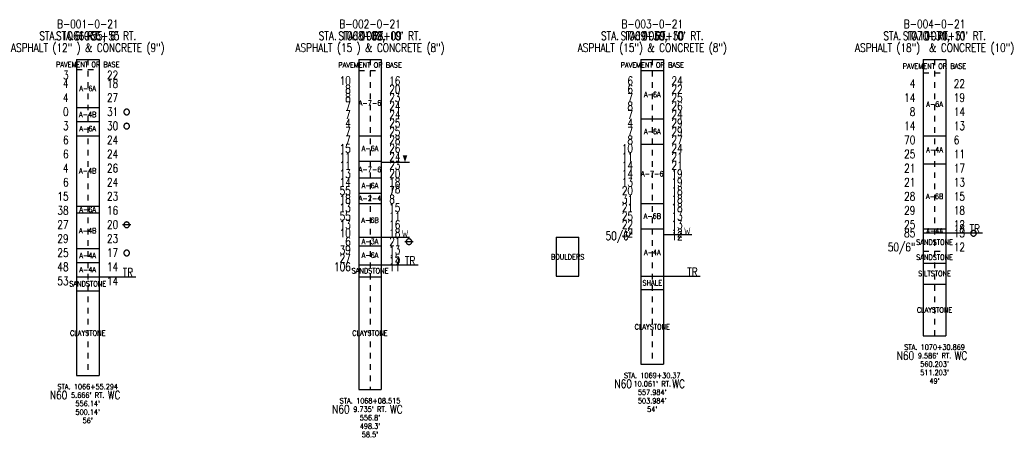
# Model space of a CAD drawing. Extents: x -1.2 to 16.2, y -0.8 to 6.6.
import ezdxf
from ezdxf.enums import TextEntityAlignment as Align

# ---------------------------------------------------------------- set-up
doc = ezdxf.new("R2010")
doc.units = 0
doc.linetypes.add('Dash', pattern=[0.12, 0.08, -0.04])
doc.linetypes.add('Solid', pattern=[0])
doc.layers.get('0').update_dxf_attribs({"linetype": 'Solid'})
for name, color, linetype in [('GT_PROJECT_CELLS', 7, 'Solid'), ('GT_PROJECT_SOIL_BORING', 7, 'Solid'), ('GT_PROJECT_TEXT', 7, 'Solid'), ('GT_PROJECT_TEXT_2', 7, 'Solid'), ('GT_PROJECT_TEXT_3', 7, 'Solid'), ('SC_SCRATCH1', 7, 'Solid'), ('SC_SCRATCH11', 7, 'Solid'), ('SC_SCRATCH2', 7, 'Solid'), ('SC_SCRATCH3', 7, 'Solid'), ('SC_SCRATCH4', 7, 'Solid'), ('SC_SCRATCH5', 7, 'Solid'), ('SC_SCRATCH6', 7, 'Solid'), ('SC_SCRATCH9', 7, 'Solid')]:
    doc.layers.add(name, color=color, linetype=linetype)
doc.styles.add('ROMAND', font='romand', dxfattribs={"height": 1})

# ---------------------------------------------------------------- blocks, each defined once
blk = doc.blocks.new('DGRFC_LINE_CIRCLE')
at = {"color": 7, "linetype": 'Solid'}
for points in [[(0.75, 0), (-0.75, 0)], [(0, -0.5), (0.04, -0.5), (0.08, -0.49), (0.12, -0.49), (0.15, -0.48), (0.19, -0.46), (0.23, -0.45), (0.26, -0.43), (0.29, -0.4), (0.32, -0.38), (0.35, -0.35), (0.38, -0.32), (0.4, -0.29), (0.43, -0.26), (0.45, -0.23), (0.46, -0.19), (0.48, -0.15), (0.49, -0.12), (0.49, -0.08), (0.5, -0.04), (0.5, 0), (0.5, 0.04), (0.49, 0.08), (0.49, 0.12), (0.48, 0.15), (0.46, 0.19), (0.45, 0.23), (0.43, 0.26), (0.4, 0.29), (0.38, 0.32), (0.35, 0.35), (0.32, 0.38), (0.29, 0.4), (0.26, 0.43), (0.23, 0.45), (0.19, 0.46), (0.15, 0.48), (0.12, 0.49), (0.08, 0.49), (0.04, 0.5), (0, 0.5), (-0.04, 0.5), (-0.08, 0.49), (-0.12, 0.49), (-0.15, 0.48), (-0.19, 0.46), (-0.23, 0.45), (-0.26, 0.43), (-0.29, 0.4), (-0.32, 0.38), (-0.35, 0.35), (-0.38, 0.32), (-0.4, 0.29), (-0.43, 0.26), (-0.45, 0.23), (-0.46, 0.19), (-0.48, 0.15), (-0.49, 0.12), (-0.49, 0.08), (-0.5, 0.04), (-0.5, 0), (-0.5, -0.04), (-0.49, -0.08), (-0.49, -0.12), (-0.48, -0.15), (-0.46, -0.19), (-0.45, -0.23), (-0.43, -0.26), (-0.4, -0.29), (-0.38, -0.32), (-0.35, -0.35), (-0.32, -0.38), (-0.29, -0.4), (-0.26, -0.43), (-0.23, -0.45), (-0.19, -0.46), (-0.15, -0.48), (-0.12, -0.49), (-0.08, -0.49), (-0.04, -0.5), (0, -0.5)]]:
    blk.add_lwpolyline(points, dxfattribs=at)
blk = doc.blocks.new('DGRFC_CIRCLE')
at = {"color": 7, "linetype": 'Solid'}
blk.add_lwpolyline([(0, -0.5), (0.04, -0.5), (0.08, -0.49), (0.12, -0.49), (0.15, -0.48), (0.19, -0.46), (0.23, -0.45), (0.26, -0.43), (0.29, -0.4), (0.32, -0.38), (0.35, -0.35), (0.38, -0.32), (0.4, -0.29), (0.43, -0.26), (0.45, -0.23), (0.46, -0.19), (0.48, -0.15), (0.49, -0.12), (0.49, -0.08), (0.5, -0.04), (0.5, 0), (0.5, 0.04), (0.49, 0.08), (0.49, 0.12), (0.48, 0.15), (0.46, 0.19), (0.45, 0.23), (0.43, 0.26), (0.4, 0.29), (0.38, 0.32), (0.35, 0.35), (0.32, 0.38), (0.29, 0.4), (0.26, 0.43), (0.23, 0.45), (0.19, 0.46), (0.15, 0.48), (0.12, 0.49), (0.08, 0.49), (0.04, 0.5), (0, 0.5), (-0.04, 0.5), (-0.08, 0.49), (-0.12, 0.49), (-0.15, 0.48), (-0.19, 0.46), (-0.23, 0.45), (-0.26, 0.43), (-0.29, 0.4), (-0.32, 0.38), (-0.35, 0.35), (-0.38, 0.32), (-0.4, 0.29), (-0.43, 0.26), (-0.45, 0.23), (-0.46, 0.19), (-0.48, 0.15), (-0.49, 0.12), (-0.49, 0.08), (-0.5, 0.04), (-0.5, 0), (-0.5, -0.04), (-0.49, -0.08), (-0.49, -0.12), (-0.48, -0.15), (-0.46, -0.19), (-0.45, -0.23), (-0.43, -0.26), (-0.4, -0.29), (-0.38, -0.32), (-0.35, -0.35), (-0.32, -0.38), (-0.29, -0.4), (-0.26, -0.43), (-0.23, -0.45), (-0.19, -0.46), (-0.15, -0.48), (-0.12, -0.49), (-0.08, -0.49), (-0.04, -0.5), (0, -0.5)], dxfattribs=at)
blk = doc.blocks.new('DGRFC_OHDOT$FREE$WATER')
at = {"color": 7}
for points in [[(-0.035, 0.08), (-0.0193, 0), (-0.035, 0.08), (-0.0151, 0.0142)], [(-0.035, 0.08), (-0.0151, 0.0142), (-0.035, 0.08), (-0.028, 0.08)], [(-0.0193, 0), (-0.0123, 0), (-0.0193, 0), (0, 0.0415)], [(-0.0193, 0), (0, 0.0415), (-0.0193, 0), (-0.0151, 0.0142)], [(0, 0.0415), (-0.0035, 0.0533), (0, 0.0415), (-0.0151, 0.0142)], [(0.0151, 0.0142), (0.0035, 0.0533), (0.0151, 0.0142), (-0.0035, 0.0533)], [(0, 0.0415), (0.0151, 0.0142), (0, 0.0415), (-0.0035, 0.0533)], [(0, 0.0415), (0.0123, 0), (0, 0.0415), (0.0193, 0)], [(0, 0.0415), (0.0193, 0), (0, 0.0415), (0.0151, 0.0142)], [(0.035, 0.08), (0.028, 0.08), (0.035, 0.08), (0.0151, 0.0142)], [(0.0193, 0), (0.035, 0.08), (0.0193, 0), (0.0151, 0.0142)]]:
    blk.add_solid(points, dxfattribs=at)
blk = doc.blocks.new('DGRFC_OHDOT$WTLEV2')
at = {"color": 7}
blk.add_solid([(0, 0), (0.04, 0.12), (0, 0), (-0.04, 0.12)], dxfattribs=at)

msp = doc.modelspace()

# ---------------------------------------------------------------- linework, layer by layer
at = {"layer": 'GT_PROJECT_CELLS', "color": 7, "linetype": 'Solid'}
for points in [[(5.2, 4.03), (5.7, 4.03)], [(5.2, 2.7), (5.7, 2.7)], [(10.2, 2.75), (10.7, 2.75)]]:
    msp.add_lwpolyline(points, dxfattribs=at)
at = {"layer": 'GT_PROJECT_SOIL_BORING', "color": 7, "linetype": 'Solid'}
for points in [[(-0.2, 5.85), (0.2, 5.85)], [(-0.2, 5.85), (-0.2, 0.25)], [(0.2, 5.85), (0.2, 0.25)], [(4.8, 5.85), (5.2, 5.85)], [(4.8, 5.85), (4.8, 0)], [(5.2, 5.85), (5.2, 0)], [(9.8, 5.85), (10.2, 5.85)], [(9.8, 5.85), (9.8, 0.45)], [(10.2, 5.85), (10.2, 0.45)], [(14.8, 5.85), (15.2, 5.85)], [(14.8, 5.85), (14.8, 0.95)], [(15.2, 5.85), (15.2, 0.95)], [(9.8, 5.658), (10.2, 5.658)], [(-0.2, 5), (0.2, 5)], [(-0.2, 4.75), (0.2, 4.75)], [(9.8, 4.8), (10.2, 4.8)], [(-0.2, 4.5), (0.2, 4.5)], [(4.8, 4.5), (5.2, 4.5)], [(14.8, 4.5), (15.2, 4.5)], [(9.8, 4.35), (10.2, 4.35)], [(4.8, 4.05), (5.2, 4.05)], [(14.8, 4), (15.2, 4)], [(4.8, 3.75), (5.2, 3.75)], [(4.8, 3.48), (5.2, 3.48)], [(-0.2, 3.25), (0.2, 3.25)], [(4.8, 3.3), (5.2, 3.3)], [(9.8, 3.3), (10.2, 3.3)], [(-0.2, 3.131), (0.2, 3.131)], [(9.8, 2.85), (10.2, 2.85)], [(14.8, 2.85), (15.2, 2.85)], [(4.8, 2.7), (5.2, 2.7)], [(14.8, 2.775), (15.2, 2.775)], [(-0.2, 2.5), (0.2, 2.5)], [(4.8, 2.55), (5.2, 2.55)], [(-0.2, 2.25), (0.2, 2.25)], [(4.8, 2.21), (5.2, 2.21)], [(14.8, 2.24), (15.2, 2.24)], [(-0.2, 2), (0.2, 2)], [(4.8, 2), (5.2, 2)], [(9.8, 2.01), (10.2, 2.01)], [(-0.2, 1.75), (0.2, 1.75)], [(9.8, 1.77), (10.2, 1.77)], [(14.8, 1.87), (15.2, 1.87)], [(14.8, 0.95), (15.2, 0.95)], [(9.8, 0.45), (10.2, 0.45)], [(-0.2, 0.25), (0.2, 0.25)], [(4.8, 0), (5.2, 0)]]:
    msp.add_lwpolyline(points, dxfattribs=at)
at = {"layer": 'GT_PROJECT_SOIL_BORING', "color": 7, "linetype": 'Dash'}
for points in [[(-0.2, 5.675), (0.2, 5.675)], [(4.8, 5.658), (5.2, 5.658)], [(14.8, 5.617), (15.2, 5.617)], [(14.8, 2.45), (15.2, 2.45)]]:
    msp.add_lwpolyline(points, dxfattribs=at)
at = {"layer": 'GT_PROJECT_TEXT', "color": 7, "linetype": 'Solid'}
for points in [[(15.2, 2.775), (15.85, 2.775)], [(5.2, 2.21), (5.85, 2.21)], [(0.2, 2), (0.85, 2)], [(10.2, 2.01), (10.85, 2.01)]]:
    msp.add_lwpolyline(points, dxfattribs=at)
at = {"layer": 'SC_SCRATCH11', "color": 7, "linetype": 'Solid'}
for points in [[(8.3, 2.7), (8.3, 2.01)], [(8.3, 2.7), (8.7, 2.7)], [(8.7, 2.01), (8.7, 2.7)], [(8.3, 2.01), (8.7, 2.01)]]:
    msp.add_lwpolyline(points, dxfattribs=at)
at = {"layer": 'SC_SCRATCH4', "color": 7, "linetype": 'Dash'}
for points in [[(0, 5.85), (0, 0.25)], [(5, 5.85), (5, 0)], [(10, 5.85), (10, 0.45)], [(15, 5.85), (15, 0.95)]]:
    msp.add_lwpolyline(points, dxfattribs=at)

# ---------------------------------------------------------------- block references
at = {"layer": 'GT_PROJECT_CELLS'}
for name, p, xscale, yscale in [('DGRFC_CIRCLE', (0.69, 4.92), 0.100000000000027, 0.100000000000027), ('DGRFC_CIRCLE', (0.69, 4.67), 0.100000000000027, 0.100000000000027), ('DGRFC_LINE_CIRCLE', (0.69, 2.92), 0.1, 0.1), ('DGRFC_OHDOT$FREE$WATER', (5.62, 2.7), 1.5, 1.5), ('DGRFC_OHDOT$FREE$WATER', (10.62, 2.75), 1.5, 1.5), ('DGRFC_CIRCLE', (15.69, 2.77), 0.100000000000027, 0.100000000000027), ('DGRFC_LINE_CIRCLE', (5.69, 2.62), 0.1, 0.1), ('DGRFC_CIRCLE', (0.69, 2.42), 0.100000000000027, 0.100000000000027)]:
    msp.add_blockref(name, p, dxfattribs=dict(at, xscale=xscale, yscale=yscale))
msp.add_blockref('DGRFC_OHDOT$WTLEV2', (5.62, 4.03), dxfattribs=at)

# ---------------------------------------------------------------- texts
at = {"layer": 'GT_PROJECT_TEXT', "color": 7, "style": 'ROMAND', "width": 0.78}
for s, p in [('B-001-0-21', (0, 6.48)), ('B-002-0-21', (5, 6.48)), ('B-003-0-21', (10, 6.48)), ('B-004-0-21', (15, 6.48)), ('ASPHALT (12" ) & CONCRETE (9")', (0, 6.06)), ('ASPHALT (15 ) & CONCRETE (8")', (5, 6.06)), ('ASPHALT (15") & CONCRETE (8")', (10, 6.06)), ('ASPHALT (18")  & CONCRETE (10")', (15, 6.06))]:
    msp.add_text(s, height=0.1488, dxfattribs=at).set_placement(p, align=Align.MIDDLE_CENTER)
at = {"layer": 'GT_PROJECT_TEXT_2', "color": 7, "style": 'ROMAND', "width": 0.78}
for s, p in [("6' RT.", (0, 6.27)), ("10' RT.", (5, 6.27)), ("10' RT.", (10, 6.27)), ("10' RT.", (15, 6.27))]:
    msp.add_text(s, height=0.1488, dxfattribs=at).set_placement(p, align=Align.MIDDLE_CENTER)
at = {"layer": 'GT_PROJECT_TEXT_3', "color": 7, "style": 'ROMAND', "width": 0.78}
for s, p in [('STA. 1066+55', (0, 6.27)), ('STA. 1068+09', (5, 6.27)), ('STA. 1069+30', (10, 6.27)), ('STA. 1070+31', (15, 6.27))]:
    msp.add_text(s, height=0.1488, dxfattribs=at).set_placement(p, align=Align.MIDDLE_CENTER)
at = {"layer": 'SC_SCRATCH1', "color": 7, "style": 'ROMAND', "width": 0.78}
for s, p in [('PAVEMENT OR BASE', (0, 5.7625)), ('PAVEMENT OR BASE', (5, 5.754)), ('PAVEMENT OR BASE', (10, 5.754)), ('PAVEMENT OR BASE', (15, 5.7335)), ('A-6A', (0, 5.3375)), ('A-6A', (10, 5.229)), ('A-7-6', (5, 5.079)), ('A-6A', (15, 5.0585)), ('A-4B', (0, 4.875)), ('A-6A', (0, 4.625)), ('A-6A', (10, 4.575)), ('A-6A', (5, 4.275)), ('A-4A', (15, 4.25)), ('A-4B', (0, 3.875)), ('A-7-6', (5, 3.9)), ('A-7-6', (10, 3.825)), ('A-6A', (5, 3.615)), ('A-2-4', (5, 3.39)), ('A-6B', (15, 3.425)), ('A-6A', (0, 3.1905)), ('A-6B', (5, 3)), ('A-6B', (10, 3.075)), ('A-4B', (0, 2.8155)), ('A-4A', (15, 2.8125)), ('A-3A', (5, 2.625)), ('SANDSTONE', (15, 2.6125)), ('A-4A', (10, 2.43)), ('A-4A', (0, 2.375)), ('A-6A', (5, 2.38)), ('BOULDERS', (8.5, 2.35)), ('SANDSTONE', (15, 2.345)), ('A-4A', (0, 2.125)), ('SANDSTONE', (5, 2.105)), ('SILTSTONE', (15, 2.055)), ('SANDSTONE', (0, 1.875)), ('SHALE', (10, 1.89)), ('CLAYSTONE', (15, 1.41)), ('CLAYSTONE', (0, 1)), ('CLAYSTONE', (5, 1)), ('CLAYSTONE', (10, 1.11))]:
    msp.add_text(s, height=0.093, dxfattribs=at).set_placement(p, align=Align.MIDDLE_CENTER)
at = {"layer": 'SC_SCRATCH2', "color": 7, "style": 'ROMAND', "width": 0.78}
for s, p in [('STA. 1070+30.869', (15, 0.75)), ("9.586' RT.", (15, 0.6)), ("560.203'", (15, 0.45)), ("511.203'", (15, 0.3)), ('STA. 1069+30.37', (10, 0.25)), ("49'", (15, 0.15)), ('STA. 1066+55.294', (0, 0.05)), ("10.061' RT.", (10, 0.1)), ("557.984'", (10, -0.05)), ("5.666' RT.", (0, -0.1)), ('STA. 1068+08.515', (5, -0.2)), ("503.984'", (10, -0.2)), ("556.14'", (0, -0.25)), ("500.14'", (0, -0.4)), ("9.735' RT.", (5, -0.35)), ("54'", (10, -0.35)), ("56'", (0, -0.55)), ("556.8'", (5, -0.5)), ("498.3'", (5, -0.65)), ("58.5'", (5, -0.8))]:
    msp.add_text(s, height=0.093, dxfattribs=at).set_placement(p, align=Align.MIDDLE_CENTER)
at = {"layer": 'SC_SCRATCH3', "color": 7, "style": 'ROMAND', "width": 0.78}
for s, p in [("STA. 1066+55, 6' RT.", (0, 6.27)), ("STA. 1068+09, 10' RT.", (5, 6.27)), ("STA. 1069+30, 10' RT.", (10, 6.27)), ("STA. 1070+31, 10' RT.", (15, 6.27))]:
    msp.add_text(s, height=0.1488, dxfattribs=at).set_placement(p, align=Align.MIDDLE_CENTER)
at = {"layer": 'SC_SCRATCH5', "color": 7, "style": 'ROMAND', "width": 0.78}
for s, p in [('3', (-0.34, 5.5)), ('4', (-0.34, 5.35)), ('10', (4.66, 5.4)), ('6', (9.66, 5.4)), ('4', (14.66, 5.35)), ('4', (-0.34, 5.1)), ('8', (4.66, 5.25)), ('8', (4.66, 5.1)), ('7', (9.66, 5.1)), ('6', (9.66, 5.25)), ('14', (14.66, 5.1)), ('7', (4.66, 4.95)), ('8', (9.66, 4.95)), ('0', (-0.34, 4.85)), ('7', (4.66, 4.8)), ('7', (9.66, 4.8)), ('8', (14.66, 4.85)), ('3', (-0.34, 4.6)), ('4', (4.66, 4.65)), ('4', (9.66, 4.65)), ('14', (14.66, 4.6)), ('7', (4.66, 4.5)), ('7', (9.66, 4.5)), ('6', (-0.34, 4.35)), ('7', (4.66, 4.35)), ('8', (9.66, 4.35)), ('70', (14.66, 4.35)), ('6', (-0.34, 4.1)), ('15', (4.66, 4.2)), ('11', (4.66, 4.05)), ('10', (9.66, 4.2)), ('11', (9.66, 4.05)), ('25', (14.66, 4.1)), ('11', (4.66, 3.9)), ('14', (9.66, 3.9)), ('4', (-0.34, 3.85)), ('13', (4.66, 3.75)), ('14', (9.66, 3.75)), ('21', (14.66, 3.85)), ('6', (-0.34, 3.6)), ('14', (4.66, 3.6)), ('13', (9.66, 3.6)), ('21', (14.66, 3.6)), ('15', (-0.34, 3.35)), ('55', (4.66, 3.45)), ('20', (9.66, 3.45)), ('28', (14.66, 3.35)), ('18', (4.66, 3.3)), ('31', (9.66, 3.3)), ('38', (-0.34, 3.1)), ('55', (4.66, 3)), ('13', (4.66, 3.15)), ('21', (9.66, 3.15)), ('25', (9.66, 3)), ('29', (14.66, 3.1)), ('27', (-0.34, 2.85)), ('13', (4.66, 2.85)), ('22', (9.66, 2.85)), ('25', (14.66, 2.85)), ('10', (4.66, 2.7)), ('50/6"', (9.66, 2.65)), ('32', (9.66, 2.7)), ('85', (14.66, 2.7)), ('29', (-0.34, 2.6)), ('6', (4.66, 2.55)), ('25', (-0.34, 2.35)), ('39', (4.66, 2.4)), ('50/6"', (14.66, 2.45)), ('27', (4.66, 2.25)), ('48', (-0.34, 2.1)), ('106', (4.66, 2.1)), ('53', (-0.34, 1.85))]:
    msp.add_text(s, height=0.1488, dxfattribs=at).set_placement(p, align=Align.RIGHT)
at = {"layer": 'SC_SCRATCH6', "color": 7, "style": 'ROMAND', "width": 0.78}
for s, p in [('22', (0.34, 5.5)), ('18', (0.34, 5.35)), ('16', (5.34, 5.4)), ('24', (10.34, 5.4)), ('22', (15.34, 5.35)), ('27', (0.34, 5.1)), ('20', (5.34, 5.25)), ('23', (5.34, 5.1)), ('22', (10.34, 5.25)), ('25', (10.34, 5.1)), ('19', (15.34, 5.1)), ('24', (5.34, 4.95)), ('26', (10.34, 4.95)), ('31', (0.34, 4.85)), ('24', (5.34, 4.8)), ('24', (10.34, 4.8)), ('14', (15.34, 4.85)), ('30', (0.34, 4.6)), ('25', (5.34, 4.65)), ('29', (10.34, 4.65)), ('13', (15.34, 4.6)), ('25', (5.34, 4.5)), ('29', (10.34, 4.5)), ('24', (0.34, 4.35)), ('28', (5.34, 4.35)), ('27', (10.34, 4.35)), ('6', (15.34, 4.35)), ('24', (0.34, 4.1)), ('26', (5.34, 4.2)), ('24', (5.34, 4.05)), ('24', (10.34, 4.2)), ('21', (10.34, 4.05)), ('11', (15.34, 4.1)), ('23', (5.34, 3.9)), ('21', (10.34, 3.9)), ('26', (0.34, 3.85)), ('20', (5.34, 3.75)), ('19', (10.34, 3.75)), ('17', (15.34, 3.85)), ('24', (0.34, 3.6)), ('18', (5.34, 3.6)), ('19', (10.34, 3.6)), ('13', (15.34, 3.6)), ('23', (0.34, 3.35)), ('7', (5.34, 3.45)), ('18', (5.34, 3.48)), ('18', (10.34, 3.45)), ('15', (15.34, 3.35)), ('8', (5.34, 3.3)), ('18', (10.34, 3.3)), ('16', (0.34, 3.1)), ('15', (5.34, 3.15)), ('11', (5.34, 3)), ('18', (10.34, 3.15)), ('13', (10.34, 3)), ('18', (15.34, 3.1)), ('20', (0.34, 2.85)), ('16', (5.34, 2.85)), ('13', (10.34, 2.85)), ('12', (15.34, 2.85)), ('18', (5.34, 2.7)), ('12', (10.34, 2.7)), ('12', (10.34, 2.65)), ('18', (15.34, 2.775)), ('13', (15.34, 2.7)), ('TR', (15.62, 2.775)), ('23', (0.34, 2.6)), ('21', (5.34, 2.55)), ('17', (0.34, 2.35)), ('13', (5.34, 2.4)), ('12', (15.34, 2.45)), ('15', (5.34, 2.25)), ('14', (5.34, 2.21)), ('TR', (5.62, 2.21)), ('14', (0.34, 2.1)), ('TR', (0.62, 2)), ('11', (5.34, 2.1)), ('TR', (10.62, 2.01)), ('14', (0.34, 1.85))]:
    msp.add_text(s, height=0.1488, dxfattribs=at).set_placement(p)
at = {"layer": 'SC_SCRATCH9', "color": 7, "style": 'ROMAND', "width": 0.78}
for s, p in [('N60', (14.4839, 0.6)), ('WC', (15.4673, 0.6)), ('N60', (9.4839, 0.1)), ('WC', (10.4673, 0.1)), ('N60', (-0.5161, -0.1)), ('WC', (0.4673, -0.1)), ('N60', (4.4839, -0.35)), ('WC', (5.4673, -0.35))]:
    msp.add_text(s, height=0.1488, dxfattribs=at).set_placement(p, align=Align.MIDDLE_CENTER)

doc.saveas('drawing.dxf')
